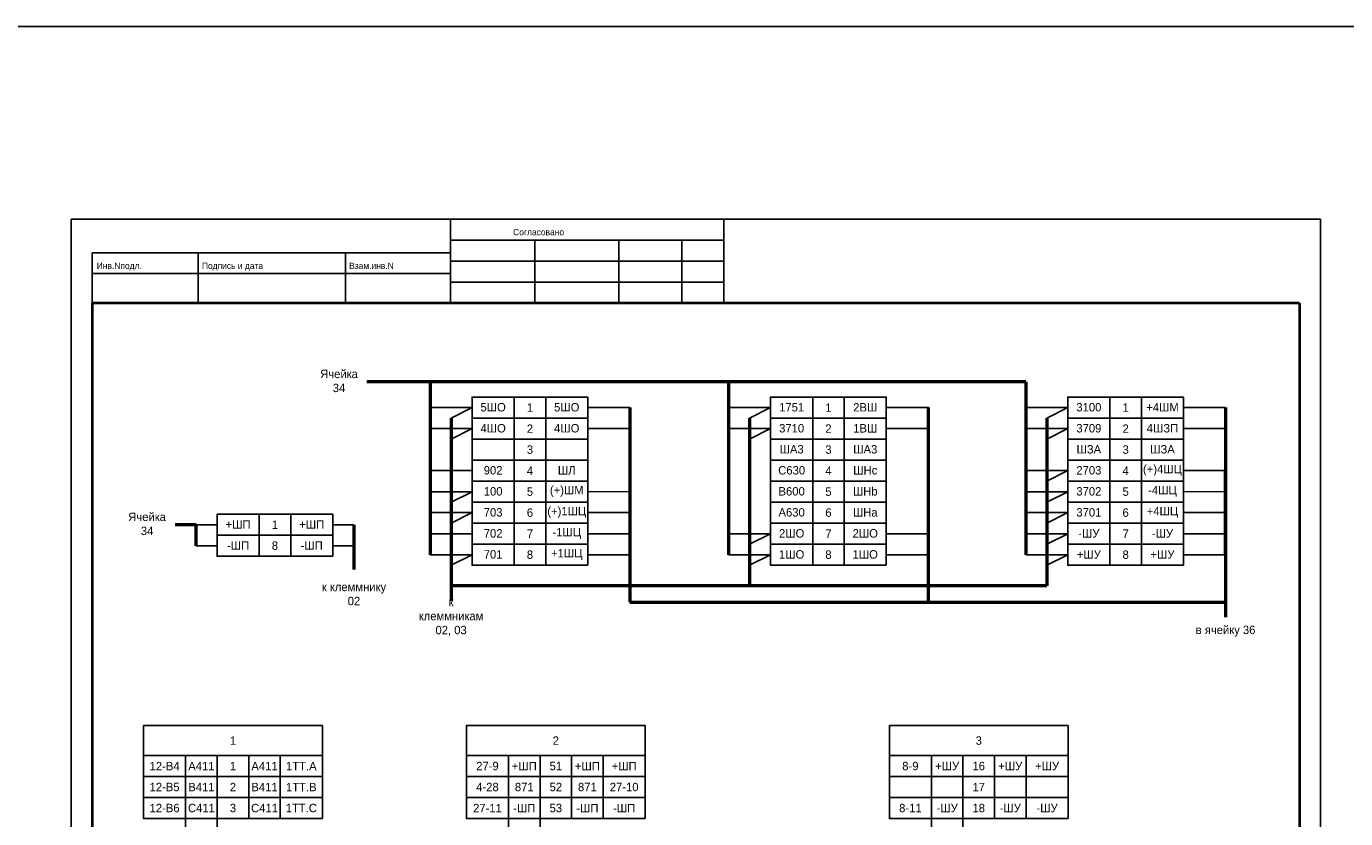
# Model space of a CAD drawing. Header units: millimetres. Extents: x 4897 to 12009, y -3017 to 2708.
# Tile 60 of 86: x 9061 to 9374, y -383 to -195. Entities that reach past the tile are written whole.
import ezdxf

# ---------------------------------------------------------------- set-up
doc = ezdxf.new("R2010")
doc.units = ezdxf.units.MM
doc.styles.add('SIMPLEX', font='txt', dxfattribs={"height": 5})

msp = doc.modelspace()

# ---------------------------------------------------------------- linework, layer by layer
for p, q in [((9071.15, -240.77), (9368.2, -240.77)), ((9071.15, -240.77), (9071.15, -660.79)), ((9161.38, -240.77), (9161.38, -260.77)), ((9226.38, -260.77), (9226.38, -240.77)), ((9368.2, -240.77), (9368.2, -660.78)), ((9161.38, -245.77), (9226.38, -245.77)), ((9181.38, -245.77), (9181.38, -260.77)), ((9201.38, -245.77), (9201.38, -260.77)), ((9216.38, -245.77), (9216.38, -260.77)), ((9076.2, -248.77), (9076.2, -260.77)), ((9076.2, -248.77), (9161.38, -248.77)), ((9101.38, -248.77), (9101.38, -260.77)), ((9136.38, -248.77), (9136.38, -260.77)), ((9161.38, -250.77), (9226.38, -250.77)), ((9076.2, -253.65), (9161.38, -253.65)), ((9161.38, -255.77), (9226.38, -255.77)), ((9166.5, -285.58), (9156.5, -285.58)), ((9166.5, -285.58), (9161.5, -288.08)), ((9194, -285.58), (9204, -285.58)), ((9237.47, -285.58), (9227.47, -285.58)), ((9237.47, -285.58), (9232.47, -288.08)), ((9264.97, -285.58), (9274.97, -285.58)), ((9308.13, -285.58), (9298.13, -285.58)), ((9308.13, -285.58), (9303.13, -288.08)), ((9335.63, -285.58), (9345.63, -285.58)), ((9166.5, -290.58), (9156.5, -290.58)), ((9166.5, -290.58), (9161.5, -293.08)), ((9194, -290.58), (9204, -290.58)), ((9237.47, -290.58), (9227.47, -290.58)), ((9237.47, -290.58), (9232.47, -293.08)), ((9264.97, -290.58), (9274.97, -290.58)), ((9308.13, -290.58), (9298.13, -290.58)), ((9308.13, -290.58), (9303.13, -293.08)), ((9335.63, -290.58), (9345.63, -290.58)), ((9166.5, -300.58), (9156.5, -300.58)), ((9308.13, -300.58), (9298.13, -300.58)), ((9308.13, -300.58), (9303.13, -303.08)), ((9335.63, -300.58), (9345.63, -300.58)), ((9166.5, -305.58), (9156.5, -305.58)), ((9166.5, -305.58), (9161.5, -308.08)), ((9194, -305.58), (9204, -305.57)), ((9308.13, -305.58), (9298.13, -305.58)), ((9308.13, -305.58), (9303.13, -308.08)), ((9335.63, -305.58), (9345.63, -305.57)), ((9105.86, -313.44), (9100.86, -313.44)), ((9138.36, -313.44), (9133.36, -313.44)), ((9166.5, -310.57), (9156.5, -310.57)), ((9166.5, -310.57), (9161.5, -313.07)), ((9194, -310.57), (9204, -310.57)), ((9308.13, -310.57), (9298.13, -310.57)), ((9308.13, -310.57), (9303.13, -313.07)), ((9335.63, -310.57), (9345.63, -310.57)), ((9166.5, -315.57), (9156.5, -315.57)), ((9194, -315.57), (9204, -315.57)), ((9237.47, -315.57), (9227.47, -315.57)), ((9237.47, -315.57), (9232.47, -318.07)), ((9264.97, -315.57), (9274.97, -315.57)), ((9308.13, -315.57), (9298.13, -315.57)), ((9308.13, -315.57), (9303.13, -318.07)), ((9335.63, -315.57), (9345.63, -315.57)), ((9105.86, -318.43), (9100.86, -318.43)), ((9138.36, -318.43), (9133.36, -318.43)), ((9166.5, -320.57), (9156.5, -320.57)), ((9166.5, -320.57), (9161.5, -323.07)), ((9194, -320.57), (9204, -320.57)), ((9237.47, -320.57), (9227.47, -320.57)), ((9237.47, -320.57), (9232.47, -323.07)), ((9264.97, -320.57), (9274.97, -320.57)), ((9308.13, -320.57), (9298.13, -320.57)), ((9308.13, -320.57), (9303.13, -323.07)), ((9335.63, -320.57), (9345.63, -320.57))]:
    msp.add_line(p, q)
at = {"lineweight": 40}
for p, q in [((9076.2, -260.77), (9076.2, -655.87)), ((9363.2, -260.77), (9363.2, -655.87))]:
    msp.add_line(p, q, dxfattribs=at)
at = {"linetype": 'Continuous', "lineweight": 40}
msp.add_line((9363.2, -260.77), (9076.2, -260.77), dxfattribs=at)
at = {"linetype": 'Continuous'}
for p, q in [((9177.2, -260.77), (9157.2, -260.77)), ((9217.2, -260.77), (9197.2, -260.77))]:
    msp.add_line(p, q, dxfattribs=at)
at = {"lineweight": 50}
for p, q in [((9298.13, -279.43), (9141.5, -279.43)), ((9156.5, -279.43), (9156.5, -320.57)), ((9227.47, -279.43), (9227.47, -320.57)), ((9298.13, -279.43), (9298.13, -320.57)), ((9161.5, -288.08), (9161.5, -331.57)), ((9204, -285.58), (9204, -331.83)), ((9232.47, -288.08), (9232.47, -327.98)), ((9274.97, -331.83), (9274.97, -285.58)), ((9303.13, -288.08), (9303.13, -327.98)), ((9345.63, -285.58), (9345.63, -335.42)), ((9345.63, -320.57), (9345.63, -300.58)), ((9100.86, -313.44), (9095.86, -313.44)), ((9100.86, -318.43), (9100.86, -313.44)), ((9138.36, -313.44), (9138.36, -324.06)), ((9303.13, -327.98), (9161.5, -327.98)), ((9204, -331.83), (9345.63, -331.83))]:
    msp.add_line(p, q, dxfattribs=at)
at = {"color": 9, "true_color": 0xd19cc7}
msp.add_lwpolyline([(5136.09, -194.91), (9658.66, -194.91), (9658.66, -711.61), (5136.09, -711.61)], close=True, dxfattribs=at)
for points in [[(9176.5, -288.08), (9166.5, -288.08), (9166.5, -283.08), (9176.5, -283.08)], [(9176.5, -288.08), (9166.5, -288.08), (9166.5, -283.08), (9176.5, -283.08)], [(9176.5, -288.08), (9184, -288.08), (9184, -283.08), (9176.5, -283.08)], [(9194, -288.08), (9184, -288.08), (9184, -283.08), (9194, -283.08)], [(9194, -288.08), (9184, -288.08), (9184, -283.08), (9194, -283.08)], [(9247.47, -288.08), (9237.47, -288.08), (9237.47, -283.08), (9247.47, -283.08)], [(9247.47, -288.08), (9237.47, -288.08), (9237.47, -283.08), (9247.47, -283.08)], [(9247.47, -288.08), (9254.97, -288.08), (9254.97, -283.08), (9247.47, -283.08)], [(9264.97, -288.08), (9254.97, -288.08), (9254.97, -283.08), (9264.97, -283.08)], [(9264.97, -288.08), (9254.97, -288.08), (9254.97, -283.08), (9264.97, -283.08)], [(9318.13, -288.08), (9308.13, -288.08), (9308.13, -283.08), (9318.13, -283.08)], [(9318.13, -288.08), (9308.13, -288.08), (9308.13, -283.08), (9318.13, -283.08)], [(9318.13, -288.08), (9325.63, -288.08), (9325.63, -283.08), (9318.13, -283.08)], [(9335.63, -288.08), (9325.63, -288.08), (9325.63, -283.08), (9335.63, -283.08)], [(9335.63, -288.08), (9325.63, -288.08), (9325.63, -283.08), (9335.63, -283.08)], [(9176.5, -293.08), (9166.5, -293.08), (9166.5, -288.08), (9176.5, -288.08)], [(9176.5, -293.08), (9166.5, -293.08), (9166.5, -288.08), (9176.5, -288.08)], [(9176.5, -293.08), (9184, -293.08), (9184, -288.08), (9176.5, -288.08)], [(9194, -293.08), (9184, -293.08), (9184, -288.08), (9194, -288.08)], [(9194, -293.08), (9184, -293.08), (9184, -288.08), (9194, -288.08)], [(9247.47, -293.08), (9237.47, -293.08), (9237.47, -288.08), (9247.47, -288.08)], [(9247.47, -293.08), (9237.47, -293.08), (9237.47, -288.08), (9247.47, -288.08)], [(9247.47, -293.08), (9254.97, -293.08), (9254.97, -288.08), (9247.47, -288.08)], [(9264.97, -293.08), (9254.97, -293.08), (9254.97, -288.08), (9264.97, -288.08)], [(9264.97, -293.08), (9254.97, -293.08), (9254.97, -288.08), (9264.97, -288.08)], [(9318.13, -293.08), (9308.13, -293.08), (9308.13, -288.08), (9318.13, -288.08)], [(9318.13, -293.08), (9308.13, -293.08), (9308.13, -288.08), (9318.13, -288.08)], [(9318.13, -293.08), (9325.63, -293.08), (9325.63, -288.08), (9318.13, -288.08)], [(9335.63, -293.08), (9325.63, -293.08), (9325.63, -288.08), (9335.63, -288.08)], [(9335.63, -293.08), (9325.63, -293.08), (9325.63, -288.08), (9335.63, -288.08)], [(9176.5, -298.08), (9166.5, -298.08), (9166.5, -293.08), (9176.5, -293.08)], [(9176.5, -298.08), (9166.5, -298.08), (9166.5, -293.08), (9176.5, -293.08)], [(9176.5, -298.08), (9184, -298.08), (9184, -293.08), (9176.5, -293.08)], [(9194, -298.08), (9184, -298.08), (9184, -293.08), (9194, -293.08)], [(9194, -298.08), (9184, -298.08), (9184, -293.08), (9194, -293.08)], [(9247.47, -298.08), (9237.47, -298.08), (9237.47, -293.08), (9247.47, -293.08)], [(9247.47, -298.08), (9237.47, -298.08), (9237.47, -293.08), (9247.47, -293.08)], [(9247.47, -298.08), (9254.97, -298.08), (9254.97, -293.08), (9247.47, -293.08)], [(9264.97, -298.08), (9254.97, -298.08), (9254.97, -293.08), (9264.97, -293.08)], [(9264.97, -298.08), (9254.97, -298.08), (9254.97, -293.08), (9264.97, -293.08)], [(9318.13, -298.08), (9308.13, -298.08), (9308.13, -293.08), (9318.13, -293.08)], [(9318.13, -298.08), (9308.13, -298.08), (9308.13, -293.08), (9318.13, -293.08)], [(9318.13, -298.08), (9325.63, -298.08), (9325.63, -293.08), (9318.13, -293.08)], [(9335.63, -298.08), (9325.63, -298.08), (9325.63, -293.08), (9335.63, -293.08)], [(9335.63, -298.08), (9325.63, -298.08), (9325.63, -293.08), (9335.63, -293.08)], [(9176.5, -303.08), (9166.5, -303.08), (9166.5, -298.08), (9176.5, -298.08)], [(9176.5, -303.08), (9166.5, -303.08), (9166.5, -298.08), (9176.5, -298.08)], [(9176.5, -303.08), (9184, -303.08), (9184, -298.08), (9176.5, -298.08)], [(9194, -303.08), (9184, -303.08), (9184, -298.08), (9194, -298.08)], [(9194, -303.08), (9184, -303.08), (9184, -298.08), (9194, -298.08)], [(9247.47, -303.08), (9237.47, -303.08), (9237.47, -298.08), (9247.47, -298.08)], [(9247.47, -303.08), (9237.47, -303.08), (9237.47, -298.08), (9247.47, -298.08)], [(9247.47, -303.08), (9254.97, -303.08), (9254.97, -298.08), (9247.47, -298.08)], [(9264.97, -303.08), (9254.97, -303.08), (9254.97, -298.08), (9264.97, -298.08)], [(9264.97, -303.08), (9254.97, -303.08), (9254.97, -298.08), (9264.97, -298.08)], [(9318.13, -303.08), (9308.13, -303.08), (9308.13, -298.08), (9318.13, -298.08)], [(9318.13, -303.08), (9308.13, -303.08), (9308.13, -298.08), (9318.13, -298.08)], [(9318.13, -303.08), (9325.63, -303.08), (9325.63, -298.08), (9318.13, -298.08)], [(9335.63, -303.08), (9325.63, -303.08), (9325.63, -298.08), (9335.63, -298.08)], [(9335.63, -303.08), (9325.63, -303.08), (9325.63, -298.08), (9335.63, -298.08)], [(9176.5, -308.08), (9166.5, -308.08), (9166.5, -303.08), (9176.5, -303.08)], [(9176.5, -308.08), (9166.5, -308.08), (9166.5, -303.08), (9176.5, -303.08)], [(9176.5, -308.08), (9184, -308.08), (9184, -303.08), (9176.5, -303.08)], [(9194, -308.08), (9184, -308.08), (9184, -303.08), (9194, -303.08)], [(9194, -308.08), (9184, -308.08), (9184, -303.08), (9194, -303.08)], [(9247.47, -308.08), (9237.47, -308.08), (9237.47, -303.08), (9247.47, -303.08)], [(9247.47, -308.08), (9237.47, -308.08), (9237.47, -303.08), (9247.47, -303.08)], [(9247.47, -308.08), (9254.97, -308.08), (9254.97, -303.08), (9247.47, -303.08)], [(9264.97, -308.08), (9254.97, -308.08), (9254.97, -303.08), (9264.97, -303.08)], [(9264.97, -308.08), (9254.97, -308.08), (9254.97, -303.08), (9264.97, -303.08)], [(9318.13, -308.08), (9308.13, -308.08), (9308.13, -303.08), (9318.13, -303.08)], [(9318.13, -308.08), (9308.13, -308.08), (9308.13, -303.08), (9318.13, -303.08)], [(9318.13, -308.08), (9325.63, -308.08), (9325.63, -303.08), (9318.13, -303.08)], [(9335.63, -308.08), (9325.63, -308.08), (9325.63, -303.08), (9335.63, -303.08)], [(9335.63, -308.08), (9325.63, -308.08), (9325.63, -303.08), (9335.63, -303.08)], [(9176.5, -313.07), (9166.5, -313.07), (9166.5, -308.08), (9176.5, -308.08)], [(9176.5, -313.07), (9166.5, -313.07), (9166.5, -308.08), (9176.5, -308.08)], [(9176.5, -313.07), (9184, -313.07), (9184, -308.08), (9176.5, -308.08)], [(9194, -313.07), (9184, -313.07), (9184, -308.08), (9194, -308.08)], [(9194, -313.07), (9184, -313.07), (9184, -308.08), (9194, -308.08)], [(9247.47, -313.07), (9237.47, -313.07), (9237.47, -308.08), (9247.47, -308.08)], [(9247.47, -313.07), (9237.47, -313.07), (9237.47, -308.08), (9247.47, -308.08)], [(9247.47, -313.07), (9254.97, -313.07), (9254.97, -308.08), (9247.47, -308.08)], [(9264.97, -313.07), (9254.97, -313.07), (9254.97, -308.08), (9264.97, -308.08)], [(9264.97, -313.07), (9254.97, -313.07), (9254.97, -308.08), (9264.97, -308.08)], [(9318.13, -313.07), (9308.13, -313.07), (9308.13, -308.08), (9318.13, -308.08)], [(9318.13, -313.07), (9308.13, -313.07), (9308.13, -308.08), (9318.13, -308.08)], [(9318.13, -313.07), (9325.63, -313.07), (9325.63, -308.08), (9318.13, -308.08)], [(9335.63, -313.07), (9325.63, -313.07), (9325.63, -308.08), (9335.63, -308.08)], [(9335.63, -313.07), (9325.63, -313.07), (9325.63, -308.08), (9335.63, -308.08)], [(9115.86, -315.93), (9105.86, -315.93), (9105.86, -310.94), (9115.86, -310.94)], [(9115.86, -315.93), (9105.86, -315.93), (9105.86, -310.94), (9115.86, -310.94)], [(9115.86, -315.93), (9123.36, -315.93), (9123.36, -310.94), (9115.86, -310.94)], [(9133.36, -315.93), (9123.36, -315.93), (9123.36, -310.94), (9133.36, -310.94)], [(9133.36, -315.93), (9123.36, -315.93), (9123.36, -310.94), (9133.36, -310.94)], [(9176.5, -318.07), (9166.5, -318.07), (9166.5, -313.07), (9176.5, -313.07)], [(9176.5, -318.07), (9166.5, -318.07), (9166.5, -313.07), (9176.5, -313.07)], [(9176.5, -318.07), (9184, -318.07), (9184, -313.07), (9176.5, -313.07)], [(9194, -318.07), (9184, -318.07), (9184, -313.07), (9194, -313.07)], [(9194, -318.07), (9184, -318.07), (9184, -313.07), (9194, -313.07)], [(9247.47, -318.07), (9237.47, -318.07), (9237.47, -313.07), (9247.47, -313.07)], [(9247.47, -318.07), (9237.47, -318.07), (9237.47, -313.07), (9247.47, -313.07)], [(9247.47, -318.07), (9254.97, -318.07), (9254.97, -313.07), (9247.47, -313.07)], [(9264.97, -318.07), (9254.97, -318.07), (9254.97, -313.07), (9264.97, -313.07)], [(9264.97, -318.07), (9254.97, -318.07), (9254.97, -313.07), (9264.97, -313.07)], [(9318.13, -318.07), (9308.13, -318.07), (9308.13, -313.07), (9318.13, -313.07)], [(9318.13, -318.07), (9308.13, -318.07), (9308.13, -313.07), (9318.13, -313.07)], [(9318.13, -318.07), (9325.63, -318.07), (9325.63, -313.07), (9318.13, -313.07)], [(9335.63, -318.07), (9325.63, -318.07), (9325.63, -313.07), (9335.63, -313.07)], [(9335.63, -318.07), (9325.63, -318.07), (9325.63, -313.07), (9335.63, -313.07)], [(9115.86, -320.93), (9105.86, -320.93), (9105.86, -315.93), (9115.86, -315.93)], [(9115.86, -320.93), (9105.86, -320.93), (9105.86, -315.93), (9115.86, -315.93)], [(9115.86, -320.93), (9123.36, -320.93), (9123.36, -315.93), (9115.86, -315.93)], [(9133.36, -320.93), (9123.36, -320.93), (9123.36, -315.93), (9133.36, -315.93)], [(9133.36, -320.93), (9123.36, -320.93), (9123.36, -315.93), (9133.36, -315.93)], [(9176.5, -323.07), (9166.5, -323.07), (9166.5, -318.07), (9176.5, -318.07)], [(9176.5, -323.07), (9166.5, -323.07), (9166.5, -318.07), (9176.5, -318.07)], [(9176.5, -323.07), (9184, -323.07), (9184, -318.07), (9176.5, -318.07)], [(9194, -323.07), (9184, -323.07), (9184, -318.07), (9194, -318.07)], [(9194, -323.07), (9184, -323.07), (9184, -318.07), (9194, -318.07)], [(9247.47, -323.07), (9237.47, -323.07), (9237.47, -318.07), (9247.47, -318.07)], [(9247.47, -323.07), (9237.47, -323.07), (9237.47, -318.07), (9247.47, -318.07)], [(9247.47, -323.07), (9254.97, -323.07), (9254.97, -318.07), (9247.47, -318.07)], [(9264.97, -323.07), (9254.97, -323.07), (9254.97, -318.07), (9264.97, -318.07)], [(9264.97, -323.07), (9254.97, -323.07), (9254.97, -318.07), (9264.97, -318.07)], [(9318.13, -323.07), (9308.13, -323.07), (9308.13, -318.07), (9318.13, -318.07)], [(9318.13, -323.07), (9308.13, -323.07), (9308.13, -318.07), (9318.13, -318.07)], [(9318.13, -323.07), (9325.63, -323.07), (9325.63, -318.07), (9318.13, -318.07)], [(9335.63, -323.07), (9325.63, -323.07), (9325.63, -318.07), (9335.63, -318.07)], [(9335.63, -323.07), (9325.63, -323.07), (9325.63, -318.07), (9335.63, -318.07)], [(9088.39, -368.35), (9130.89, -368.35), (9130.89, -361.23), (9088.39, -361.23)], [(9165.15, -368.35), (9207.65, -368.35), (9207.65, -361.23), (9165.15, -361.23)], [(9265.7, -368.35), (9308.2, -368.35), (9308.2, -361.23), (9265.7, -361.23)], [(9098.39, -373.35), (9088.39, -373.35), (9088.39, -368.35), (9098.39, -368.35)], [(9098.39, -373.35), (9105.89, -373.35), (9105.89, -368.35), (9098.39, -368.35)], [(9105.89, -373.35), (9113.39, -373.35), (9113.39, -368.35), (9105.89, -368.35)], [(9113.39, -373.35), (9120.89, -373.35), (9120.89, -368.35), (9113.39, -368.35)], [(9130.89, -373.35), (9120.89, -373.35), (9120.89, -368.35), (9130.89, -368.35)], [(9175.15, -373.35), (9165.15, -373.35), (9165.15, -368.35), (9175.15, -368.35)], [(9175.15, -373.35), (9182.65, -373.35), (9182.65, -368.35), (9175.15, -368.35)], [(9182.65, -373.35), (9190.15, -373.35), (9190.15, -368.35), (9182.65, -368.35)], [(9190.15, -373.35), (9197.65, -373.35), (9197.65, -368.35), (9190.15, -368.35)], [(9207.65, -373.35), (9197.65, -373.35), (9197.65, -368.35), (9207.65, -368.35)], [(9275.7, -373.35), (9265.7, -373.35), (9265.7, -368.35), (9275.7, -368.35)], [(9275.7, -373.35), (9283.2, -373.35), (9283.2, -368.35), (9275.7, -368.35)], [(9283.2, -373.35), (9290.7, -373.35), (9290.7, -368.35), (9283.2, -368.35)], [(9290.7, -373.35), (9298.2, -373.35), (9298.2, -368.35), (9290.7, -368.35)], [(9308.2, -373.35), (9298.2, -373.35), (9298.2, -368.35), (9308.2, -368.35)], [(9098.39, -378.34), (9088.39, -378.34), (9088.39, -373.35), (9098.39, -373.35)], [(9098.39, -378.34), (9105.89, -378.34), (9105.89, -373.35), (9098.39, -373.35)], [(9105.89, -378.34), (9113.39, -378.34), (9113.39, -373.35), (9105.89, -373.35)], [(9113.39, -378.34), (9120.89, -378.34), (9120.89, -373.35), (9113.39, -373.35)], [(9130.89, -378.34), (9120.89, -378.34), (9120.89, -373.35), (9130.89, -373.35)], [(9175.15, -378.34), (9165.15, -378.34), (9165.15, -373.35), (9175.15, -373.35)], [(9175.15, -378.34), (9182.65, -378.34), (9182.65, -373.35), (9175.15, -373.35)], [(9182.65, -378.34), (9190.15, -378.34), (9190.15, -373.35), (9182.65, -373.35)], [(9190.15, -378.34), (9197.65, -378.34), (9197.65, -373.35), (9190.15, -373.35)], [(9207.65, -378.34), (9197.65, -378.34), (9197.65, -373.35), (9207.65, -373.35)], [(9275.7, -378.34), (9265.7, -378.34), (9265.7, -373.35), (9275.7, -373.35)], [(9275.7, -378.34), (9283.2, -378.34), (9283.2, -373.35), (9275.7, -373.35)], [(9283.2, -378.34), (9290.7, -378.34), (9290.7, -373.35), (9283.2, -373.35)], [(9290.7, -378.34), (9298.2, -378.34), (9298.2, -373.35), (9290.7, -373.35)], [(9308.2, -378.34), (9298.2, -378.34), (9298.2, -373.35), (9308.2, -373.35)], [(9098.39, -383.34), (9088.39, -383.34), (9088.39, -378.34), (9098.39, -378.34)], [(9098.39, -383.34), (9105.89, -383.34), (9105.89, -378.34), (9098.39, -378.34)], [(9105.89, -383.34), (9113.39, -383.34), (9113.39, -378.34), (9105.89, -378.34)], [(9113.39, -383.34), (9120.89, -383.34), (9120.89, -378.34), (9113.39, -378.34)], [(9130.89, -383.34), (9120.89, -383.34), (9120.89, -378.34), (9130.89, -378.34)], [(9175.15, -383.34), (9165.15, -383.34), (9165.15, -378.34), (9175.15, -378.34)], [(9175.15, -383.34), (9182.65, -383.34), (9182.65, -378.34), (9175.15, -378.34)], [(9182.65, -383.34), (9190.15, -383.34), (9190.15, -378.34), (9182.65, -378.34)], [(9190.15, -383.34), (9197.65, -383.34), (9197.65, -378.34), (9190.15, -378.34)], [(9207.65, -383.34), (9197.65, -383.34), (9197.65, -378.34), (9207.65, -378.34)], [(9275.7, -383.34), (9265.7, -383.34), (9265.7, -378.34), (9275.7, -378.34)], [(9275.7, -383.34), (9283.2, -383.34), (9283.2, -378.34), (9275.7, -378.34)], [(9283.2, -383.34), (9290.7, -383.34), (9290.7, -378.34), (9283.2, -378.34)], [(9290.7, -383.34), (9298.2, -383.34), (9298.2, -378.34), (9290.7, -378.34)], [(9308.2, -383.34), (9298.2, -383.34), (9298.2, -378.34), (9308.2, -378.34)], [(9098.39, -388.34), (9105.89, -388.34), (9105.89, -383.34), (9098.39, -383.34)], [(9175.15, -388.34), (9182.65, -388.34), (9182.65, -383.34), (9175.15, -383.34)], [(9275.7, -388.34), (9283.2, -388.34), (9283.2, -383.34), (9275.7, -383.34)]]:
    msp.add_lwpolyline(points, close=True)

# ---------------------------------------------------------------- texts
at = {"linetype": 'Continuous', "style": 'SIMPLEX'}
for s, p in [('Согласовано', (9176.26, -244.6)), ('Инв.Nподл.', (9077.26, -252.6)), ('Подпись и дата', (9102.26, -252.6)), ('Взам.инв.N', (9137.26, -252.6))]:
    msp.add_text(s, height=1.5, dxfattribs=at).set_placement(p)
at = {"char_height": 2, "attachment_point": 5, "style": 'SIMPLEX'}
for s, insert, width, rotation in [('Ячейка 34', (9134.86, -279.25), 11.1967, 0.0001), ('5ШО', (9171.5, -285.51), 9.9995, 0), ('5ШО', (9189, -285.51), 9.9995, 0), ('1751', (9242.47, -285.51), 9.9995, 0), ('2ВШ', (9259.97, -285.51), 9.9995, 0), ('3100', (9313.13, -285.51), 9.9995, 0), ('+4ШМ', (9330.63, -285.51), 9.9995, 0), ('4ШО', (9171.5, -290.51), 9.9995, 0), ('4ШО', (9189, -290.51), 9.9995, 0), ('3710', (9242.47, -290.51), 9.9995, 0), ('1ВШ', (9259.97, -290.51), 9.9995, 0), ('3709', (9313.13, -290.51), 9.9995, 0), ('4ШЗП', (9330.63, -290.51), 9.9995, 0), ('ША3', (9242.47, -295.51), 9.9995, 0), ('ША3', (9259.97, -295.51), 9.9995, 0), ('ШЗА', (9313.13, -295.51), 9.9995, 0), ('ШЗА', (9330.63, -295.51), 9.9995, 0), ('902', (9171.5, -300.51), 9.9995, 0), ('ШЛ', (9189, -300.51), 9.9995, 0), ('C630', (9242.47, -300.51), 9.9995, 0), ('ШНс', (9259.97, -300.51), 9.9995, 0), ('2703', (9313.13, -300.51), 9.9995, 0), ('(+)4ШЦ', (9330.63, -300.51), 9.9995, 0), ('100', (9171.5, -305.51), 9.9995, 0), ('(+)ШМ', (9189, -305.51), 9.9995, 0), ('B600', (9242.47, -305.51), 9.9995, 0), ('ШНb', (9259.97, -305.51), 9.9995, 0), ('3702', (9313.13, -305.51), 9.9995, 0), ('-4ШЦ', (9330.63, -305.51), 9.9995, 0), ('Ячейка 34', (9089.22, -313.25), 11.898, 0.0001), ('703', (9171.5, -310.51), 9.9995, 0), ('(+)1ШЦ', (9189, -310.51), 9.9995, 0), ('A630', (9242.47, -310.51), 9.9995, 0), ('ШНa', (9259.97, -310.51), 9.9995, 0), ('3701', (9313.13, -310.51), 9.9995, 0), ('+4ШЦ', (9330.63, -310.51), 9.9995, 0), ('+ШП', (9110.86, -313.37), 9.9995, 0), ('+ШП', (9128.36, -313.37), 9.9995, 0), ('702', (9171.5, -315.51), 9.9995, 0), ('-1ШЦ', (9189, -315.51), 9.9995, 0), ('2ШО', (9242.47, -315.51), 9.9995, 0), ('2ШО', (9259.97, -315.51), 9.9995, 0), ('-ШУ', (9313.13, -315.51), 9.9995, 0), ('-ШУ', (9330.63, -315.51), 9.9995, 0), ('-ШП', (9110.86, -318.37), 9.9995, 0), ('-ШП', (9128.36, -318.37), 9.9995, 0), ('701', (9171.5, -320.51), 9.9995, 0), ('+1ШЦ', (9189, -320.51), 9.9995, 0), ('1ШО', (9242.47, -320.51), 9.9995, 0), ('1ШО', (9259.97, -320.51), 9.9995, 0), ('+ШУ', (9313.13, -320.51), 9.9995, 0), ('+ШУ', (9330.63, -320.51), 9.9995, 0), ('к клеммнику \\P02', (9138.41, -329.93), 24.2261, 0), ('к клеммникам \\P02, 03', (9161.5, -335.35), 14.8419, 0), ('в ячейку 36', (9345.63, -338.75), 14.8419, 0), ('12-B4', (9093.39, -370.85), 9.9996, 0), ('A411', (9102.14, -370.85), 7.4996, 0), ('A411', (9117.14, -370.85), 7.4996, 0), ('1ТТ.A', (9125.89, -370.85), 9.9996, 0), ('27-9', (9170.15, -370.85), 9.9996, 0), ('+ШП', (9178.9, -370.85), 7.4997, 0), ('+ШП', (9193.9, -370.85), 7.4996, 0), ('+ШП', (9202.65, -370.85), 9.9996, 0), ('8-9', (9270.7, -370.85), 9.9996, 0), ('+ШУ', (9279.45, -370.85), 7.4997, 0), ('+ШУ', (9294.45, -370.85), 7.4997, 0), ('+ШУ', (9303.2, -370.85), 9.9996, 0), ('12-B5', (9093.39, -375.84), 9.9996, 0), ('B411', (9102.14, -375.84), 7.4996, 0), ('B411', (9117.14, -375.84), 7.4996, 0), ('1ТТ.B', (9125.89, -375.84), 9.9996, 0), ('4-28', (9170.15, -375.84), 9.9996, 0), ('871', (9178.9, -375.84), 7.4996, 0), ('871', (9193.9, -375.84), 7.4996, 0), ('27-10', (9202.65, -375.84), 9.9996, 0), ('12-B6', (9093.39, -380.84), 9.9996, 0), ('C411', (9102.14, -380.84), 7.4996, 0), ('C411', (9117.14, -380.84), 7.4996, 0), ('1ТТ.C', (9125.89, -380.84), 9.9996, 0), ('27-11', (9170.15, -380.84), 9.9996, 0), ('-ШП', (9178.9, -380.84), 7.4996, 0), ('-ШП', (9193.9, -380.84), 7.4996, 0), ('-ШП', (9202.65, -380.84), 9.9996, 0), ('8-11', (9270.7, -380.84), 9.9996, 0), ('-ШУ', (9279.45, -380.84), 7.4997, 0), ('-ШУ', (9294.45, -380.84), 7.4997, 0), ('-ШУ', (9303.2, -380.84), 9.9996, 0)]:
    msp.add_mtext(s, dxfattribs=dict(at, insert=insert, width=width, rotation=rotation))
for s, insert, width in [('1', (9180.25, -285.58), 9.9995), ('1', (9251.22, -285.58), 9.9995), ('1', (9321.88, -285.58), 9.9995), ('2', (9180.25, -290.58), 9.9995), ('2', (9251.22, -290.58), 9.9995), ('2', (9321.88, -290.58), 9.9995), ('3', (9180.25, -295.58), 9.9995), ('3', (9251.22, -295.58), 9.9995), ('3', (9321.88, -295.58), 9.9995), ('4', (9180.25, -300.58), 9.9995), ('4', (9251.22, -300.58), 9.9995), ('4', (9321.88, -300.58), 9.9995), ('5', (9180.25, -305.58), 9.9995), ('5', (9251.22, -305.58), 9.9995), ('5', (9321.88, -305.58), 9.9995), ('6', (9180.25, -310.57), 9.9995), ('6', (9251.22, -310.57), 9.9995), ('6', (9321.88, -310.57), 9.9995), ('1', (9119.61, -313.44), 9.9995), ('7', (9180.25, -315.57), 9.9995), ('7', (9251.22, -315.57), 9.9995), ('7', (9321.88, -315.57), 9.9995), ('8', (9119.61, -318.43), 9.9995), ('8', (9180.25, -320.57), 9.9995), ('8', (9251.22, -320.57), 9.9995), ('8', (9321.88, -320.57), 9.9995), ('1', (9109.64, -364.79), 42.4981), ('2', (9186.4, -364.79), 42.4981), ('3', (9286.95, -364.79), 42.4981), ('1', (9109.64, -370.85), 7.4997), ('51', (9186.4, -370.85), 7.4997), ('16', (9286.95, -370.85), 7.4997), ('2', (9109.64, -375.84), 7.4997), ('52', (9186.4, -375.84), 7.4997), ('17', (9286.95, -375.84), 7.4997), ('3', (9109.64, -380.84), 7.4997), ('53', (9186.4, -380.84), 7.4997), ('18', (9286.95, -380.84), 7.4997)]:
    msp.add_mtext(s, dxfattribs=dict(at, insert=insert, width=width))

doc.saveas('drawing.dxf')
